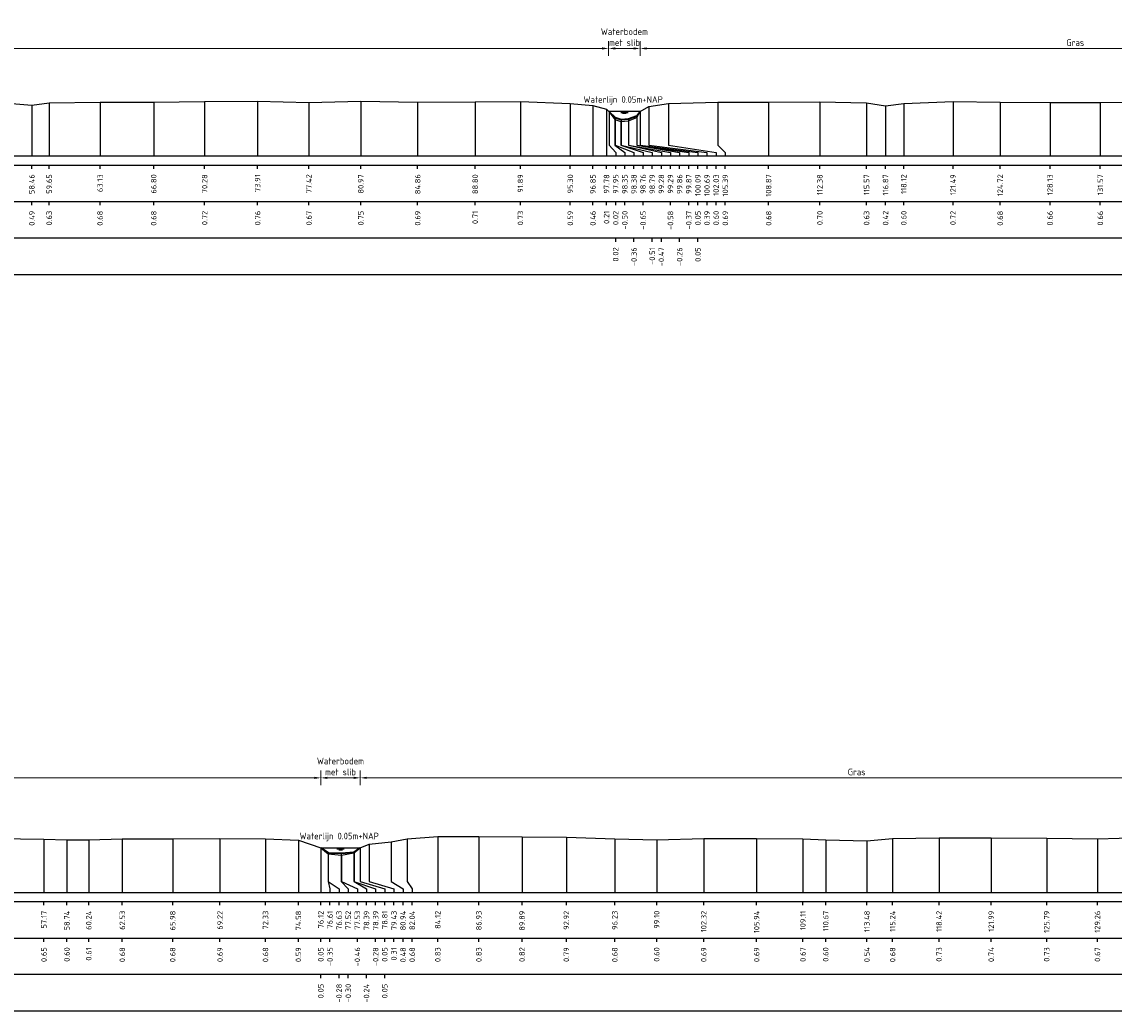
# Model space of a CAD drawing. Header units: metres. Extents: x 132725 to 140175, y 414354 to 417094.
# Tile 40 of 61: x 139756 to 139831, y 416912 to 416980. Entities that reach past the tile are written whole.
import ezdxf
from ezdxf.enums import TextEntityAlignment as Align

# ---------------------------------------------------------------- set-up
doc = ezdxf.new("R2010")
doc.units = ezdxf.units.M
doc.header["$PDMODE"] = 35
doc.header["$PDSIZE"] = 0.075
doc.layers.get('Defpoints').update_dxf_attribs({"true_color": 0x806000})
for name, color, linetype, lineweight in [('B-ME-GW-MAAIVELD-GD', 8, 'GW-MAAIVELD', 25), ('X-ME-AL-PROFIEL_BOVENKANT SLIB-GD', 42, 'Continuous', 35), ('X-XX-AL-DETAIL1-M', 7, 'Continuous', 18), ('X-XX-AL-NAP-T18', 7, 'Continuous', 18)]:
    doc.layers.add(name, color=color, linetype=linetype, lineweight=lineweight)
doc.layers.add('X-ME-AL-PROFIEL_WATERLIJN-GD', color=150, linetype='Continuous')
doc.layers.add('X-ME-AL-PROFIELRASTER-S', color=7, linetype='Continuous')
doc.styles.add('NLCS-ISO-ANNOTATIEF-T18', font='NLCS-ISO.ttf', dxfattribs={"height": 1.8})
doc.styles.add('NLCS-ISO-ANNOTATIVE-T18', font='NLCS-ISO.ttf', dxfattribs={"height": 1.8})
doc.linetypes.add('GW-MAAIVELD', pattern='A,12,[40,NLCS.SHX,S=1,R=0,X=0,Y=-0.5],12', length=24)
doc.dimstyles.new('NLCS-ANNOTATIEF-T18-PIJL_L2_H0', dxfattribs={"dimtxt": 2.5, "dimasz": 1.8, "dimexe": 2, "dimexo": 2, "dimgap": 0.7, "dimtad": 1, "dimzin": 0, "dimdsep": 46, "dimtxsty": 'NLCS-ISO-ANNOTATIEF-T18', "dimcen": 0, "dimdle": 2, "dimclrd": 256, "dimclre": 256, "dimclrt": 10, "dimaunit": 2, "dimadec": 0, "dimazin": 0, "dimtfac": 1, "dimtdec": 3, "dimtofl": 0, "dimtmove": 0, "dimatfit": 3, "dimfxl": 2, "dimfxlon": 1, "dimtfillclr": 256, "dimtolj": 1, "dimtzin": 0, "dimlwd": -1, "dimlwe": -1, "dimarcsym": 0})

# ---------------------------------------------------------------- blocks, each defined once
blk = doc.blocks.new('SAL-PROFIELRASTER_BALK_EIND1-D')
at = {"color": 0, "linetype": 'ByBlock', "lineweight": -2, "flags": 128}
for points in [[(0, 0), (1, 0)], [(0, -2.5), (1, -2.5)], [(0, -12.5), (1, -12.5)]]:
    blk.add_lwpolyline(points, dxfattribs=at)
blk = doc.blocks.new('SAL-PROFIELRASTER_BALK_EIND2-D')
at = {"color": 0, "linetype": 'ByBlock', "lineweight": -2}
blk.add_line((1, -12.5), (0, -12.5), dxfattribs=at)
blk = doc.blocks.new('SAL-PROFIELRASTER_BALK_DATA-D')
at = {"color": 0, "linetype": 'ByBlock', "lineweight": -2}
blk.add_lwpolyline([(0, -3.5), (0, -2.5)], dxfattribs=at)
at = {"color": 0, "linetype": 'ByBlock', "lineweight": -2, "style": 'NLCS-ISO-ANNOTATIVE-T18'}
blk.add_attdef('GETAL', text='', height=1.5, rotation=90, dxfattribs=at).set_placement((0.75, -5), align=Align.RIGHT)
blk = doc.blocks.new('SAL-PROFIELRASTER_AANHAAL-D')
at = {"color": 9, "linetype": 'ByBlock', "lineweight": -2, "flags": 128}
blk.add_lwpolyline([(0, 1), (0, 0)], dxfattribs=at)
blk = doc.blocks.new('SAL-PROFIELRASTER_AANHAAL_STAGGER-D')
at = {"color": 9, "linetype": 'ByBlock', "lineweight": -2, "flags": 128}
for points in [[(0, 0), (0, -0.25)], [(0, -0.25), (1, -0.75)], [(1, -0.75), (1, -1)]]:
    blk.add_lwpolyline(points, dxfattribs=at)
blk = doc.blocks.new('*D67')
at = {"layer": 'Defpoints', "color": 0, "transparency": 16777216}
for p in [(139796.637, 416977.914), (139796.637, 416973.598), (139798.798, 416973.598)]:
    blk.add_point(p, dxfattribs=at)
at = {"layer": 'X-XX-AL-DETAIL1-M', "transparency": 16777216}
for p, q in [((139796.637, 416977.414), (139796.637, 416978.414)), ((139798.348, 416977.914), (139797.087, 416977.914)), ((139798.798, 416977.414), (139798.798, 416978.414))]:
    blk.add_line(p, q, dxfattribs=at)
for points in [[(139797.087, 416977.989), (139797.087, 416977.839), (139796.637, 416977.914)], [(139798.348, 416977.989), (139798.348, 416977.839), (139798.798, 416977.914)]]:
    blk.add_solid(points, dxfattribs=at)
at = {"layer": 'X-XX-AL-DETAIL1-M', "color": 10, "transparency": 16777216, "insert": (139797.718, 416978.689), "char_height": 0.45, "attachment_point": 5, "style": 'NLCS-ISO-ANNOTATIEF-T18'}
blk.add_mtext('\\A1;Waterbodem\\Pmet slib', dxfattribs=at)
blk = doc.blocks.new('*D75')
at = {"layer": 'Defpoints', "color": 0, "transparency": 16777216}
for p in [(139798.798, 416977.914), (139798.798, 416973.598), (139858.334, 416973.568)]:
    blk.add_point(p, dxfattribs=at)
at = {"layer": 'X-XX-AL-DETAIL1-M', "transparency": 16777216}
for p, q in [((139798.798, 416977.414), (139798.798, 416978.414)), ((139857.884, 416977.914), (139799.248, 416977.914)), ((139858.334, 416977.414), (139858.334, 416978.414))]:
    blk.add_line(p, q, dxfattribs=at)
for points in [[(139799.248, 416977.989), (139799.248, 416977.839), (139798.798, 416977.914)], [(139857.884, 416977.989), (139857.884, 416977.839), (139858.334, 416977.914)]]:
    blk.add_solid(points, dxfattribs=at)
at = {"layer": 'X-XX-AL-DETAIL1-M', "color": 10, "transparency": 16777216, "insert": (139828.566, 416978.314), "char_height": 0.45, "attachment_point": 5, "style": 'NLCS-ISO-ANNOTATIEF-T18'}
blk.add_mtext('\\A1;Gras', dxfattribs=at)
blk = doc.blocks.new('*D76')
at = {"layer": 'Defpoints', "color": 0, "transparency": 16777216}
for p in [(139706.873, 416977.914), (139706.873, 416973.595), (139796.637, 416973.598)]:
    blk.add_point(p, dxfattribs=at)
at = {"layer": 'X-XX-AL-DETAIL1-M', "transparency": 16777216}
for p, q in [((139706.873, 416977.414), (139706.873, 416978.414)), ((139796.187, 416977.914), (139707.323, 416977.914)), ((139796.637, 416977.414), (139796.637, 416978.414))]:
    blk.add_line(p, q, dxfattribs=at)
for points in [[(139707.323, 416977.989), (139707.323, 416977.839), (139706.873, 416977.914)], [(139796.187, 416977.989), (139796.187, 416977.839), (139796.637, 416977.914)]]:
    blk.add_solid(points, dxfattribs=at)
at = {"layer": 'X-XX-AL-DETAIL1-M', "color": 10, "transparency": 16777216, "insert": (139751.755, 416978.314), "char_height": 0.45, "attachment_point": 5, "style": 'NLCS-ISO-ANNOTATIEF-T18'}
blk.add_mtext('\\A1;Gras', dxfattribs=at)
blk = doc.blocks.new('*D82')
at = {"layer": 'Defpoints', "color": 0, "transparency": 16777216}
for p in [(139776.943, 416927.988), (139776.943, 416923.187), (139779.637, 416923.19)]:
    blk.add_point(p, dxfattribs=at)
at = {"layer": 'X-XX-AL-DETAIL1-M', "transparency": 16777216}
for p, q in [((139776.943, 416927.488), (139776.943, 416928.488)), ((139779.637, 416927.488), (139779.637, 416928.488)), ((139779.187, 416927.988), (139777.393, 416927.988))]:
    blk.add_line(p, q, dxfattribs=at)
for points in [[(139777.393, 416928.063), (139777.393, 416927.913), (139776.943, 416927.988)], [(139779.187, 416928.063), (139779.187, 416927.913), (139779.637, 416927.988)]]:
    blk.add_solid(points, dxfattribs=at)
at = {"layer": 'X-XX-AL-DETAIL1-M', "color": 10, "transparency": 16777216, "insert": (139778.29, 416928.763), "char_height": 0.45, "attachment_point": 5, "style": 'NLCS-ISO-ANNOTATIEF-T18'}
blk.add_mtext('\\A1;Waterbodem\\Pmet slib', dxfattribs=at)
blk = doc.blocks.new('*D83')
at = {"layer": 'Defpoints', "color": 0, "transparency": 16777216}
for p in [(139779.637, 416927.988), (139779.637, 416923.19), (139847.574, 416923.171)]:
    blk.add_point(p, dxfattribs=at)
at = {"layer": 'X-XX-AL-DETAIL1-M', "transparency": 16777216}
for p, q in [((139779.637, 416927.488), (139779.637, 416928.488)), ((139847.574, 416927.488), (139847.574, 416928.488)), ((139847.124, 416927.988), (139780.087, 416927.988))]:
    blk.add_line(p, q, dxfattribs=at)
for points in [[(139780.087, 416928.063), (139780.087, 416927.913), (139779.637, 416927.988)], [(139847.124, 416928.063), (139847.124, 416927.913), (139847.574, 416927.988)]]:
    blk.add_solid(points, dxfattribs=at)
at = {"layer": 'X-XX-AL-DETAIL1-M', "color": 10, "transparency": 16777216, "insert": (139813.606, 416928.388), "char_height": 0.45, "attachment_point": 5, "style": 'NLCS-ISO-ANNOTATIEF-T18'}
blk.add_mtext('\\A1;Gras', dxfattribs=at)
blk = doc.blocks.new('*D84')
at = {"layer": 'Defpoints', "color": 0, "transparency": 16777216}
for p in [(139708.413, 416927.988), (139708.413, 416923.171), (139776.943, 416923.187)]:
    blk.add_point(p, dxfattribs=at)
at = {"layer": 'X-XX-AL-DETAIL1-M', "transparency": 16777216}
for p, q in [((139708.413, 416927.488), (139708.413, 416928.488)), ((139776.943, 416927.488), (139776.943, 416928.488)), ((139776.493, 416927.988), (139708.863, 416927.988))]:
    blk.add_line(p, q, dxfattribs=at)
for points in [[(139708.863, 416928.063), (139708.863, 416927.913), (139708.413, 416927.988)], [(139776.493, 416928.063), (139776.493, 416927.913), (139776.943, 416927.988)]]:
    blk.add_solid(points, dxfattribs=at)
at = {"layer": 'X-XX-AL-DETAIL1-M', "color": 10, "transparency": 16777216, "insert": (139742.699, 416928.388), "char_height": 0.45, "attachment_point": 5, "style": 'NLCS-ISO-ANNOTATIEF-T18'}
blk.add_mtext('\\A1;Gras', dxfattribs=at)

msp = doc.modelspace()

# ---------------------------------------------------------------- linework, layer by layer
at = {"layer": 'B-ME-GW-MAAIVELD-GD', "ltscale": 0.1, "flags": 128}
for points in [[(139698.709, 416974.423), (139701.393, 416974.362), (139704.144, 416974.147), (139704.675, 416974.053), (139705.327, 416973.584), (139705.412, 416973.142), (139705.875, 416972.969), (139706.498, 416972.987), (139706.873, 416973.595), (139707.693, 416974.126), (139710.878, 416974.173), (139714.036, 416974.188), (139717.092, 416974.231), (139720.67, 416974.246), (139724.386, 416974.212), (139727.542, 416974.189), (139730.439, 416974.235), (139734.149, 416974.128), (139737.308, 416974.079), (139741.373, 416974.089), (139744.759, 416974.038), (139748.399, 416974.107), (139752.084, 416974.17), (139755.801, 416974.153), (139757.169, 416974.038), (139758.356, 416974.183), (139761.836, 416974.231), (139765.507, 416974.23), (139768.992, 416974.272), (139772.617, 416974.31), (139776.129, 416974.219), (139779.679, 416974.3), (139783.569, 416974.239), (139787.505, 416974.261), (139790.6, 416974.285), (139794.012, 416974.144), (139795.559, 416974.016), (139796.493, 416973.762), (139796.663, 416973.569), (139797.061, 416973.057), (139797.467, 416972.905), (139798.003, 416972.971), (139798.575, 416973.187), (139798.798, 416973.598), (139799.395, 416973.94), (139800.742, 416974.155), (139804.102, 416974.239), (139807.582, 416974.228), (139811.088, 416974.255), (139814.283, 416974.182), (139815.584, 416973.976), (139816.832, 416974.149), (139820.203, 416974.275), (139823.428, 416974.231), (139826.838, 416974.212), (139830.278, 416974.209), (139833.697, 416974.271), (139836.798, 416974.267), (139839.995, 416974.215), (139841.137, 416973.898), (139842.209, 416974.17), (139845.149, 416974.251), (139848.456, 416974.233), (139851.132, 416974.196), (139853.649, 416974.15), (139855.8, 416973.989), (139857.986, 416973.809), (139858.334, 416973.587), (139858.716, 416973.117), (139859.236, 416973.013), (139859.76, 416973.126), (139860.028, 416973.566), (139860.556, 416973.917), (139861.406, 416974.18), (139864.477, 416974.201), (139867.796, 416974.334), (139870.388, 416974.305), (139873.687, 416974.16), (139876.332, 416974.086), (139879.408, 416974.184), (139882.599, 416974.227), (139885.508, 416974.204), (139888.003, 416974.231), (139890.521, 416974.025), (139893.516, 416974.035), (139895.84, 416974.235), (139898.914, 416974.235), (139902.13, 416974.27), (139904.447, 416974.112), (139907.546, 416974.159), (139910.479, 416974.216), (139913.66, 416974.251), (139916.298, 416974.263), (139918.459, 416974.058), (139919.375, 416973.784), (139919.659, 416973.562), (139919.984, 416973.147), (139920.495, 416973.114), (139920.973, 416973.194), (139921.258, 416973.579), (139921.514, 416973.768), (139924.353, 416973.979), (139926.275, 416974.194), (139929.14, 416974.267), (139931.887, 416974.272), (139934.255, 416974.276), (139936.193, 416974.03), (139937.679, 416973.672), (139938.713, 416973.527), (139940.208, 416973.755), (139940.989, 416973.679), (139941.287, 416973.56), (139942.431, 416973.362), (139943.032, 416972.736), (139943.729, 416972.659), (139944.261, 416972.903), (139944.992, 416973.132), (139945.397, 416973.568), (139945.883, 416974.079), (139948, 416974.527), (139951.321, 416974.561), (139954.636, 416974.777), (139957.368, 416974.996), (139960.358, 416975.268), (139963.249, 416975.502), (139966.634, 416975.731), (139969.499, 416975.786), (139972.085, 416975.686), (139974.556, 416975.522), (139976.988, 416975.308), (139979.654, 416975.099), (139982.172, 416974.919), (139985.6, 416974.766), (139988.436, 416974.544), (139991.099, 416974.533), (139993.223, 416974.434), (139995.809, 416974.626), (139998.537, 416974.684), (140001.308, 416974.878), (140004.371, 416974.923), (140007.432, 416974.905), (140010.101, 416974.86), (140013, 416974.713), (140014.046, 416974.67), (140015.122, 416974.219), (140015.727, 416974.368), (140017.091, 416974.208), (140017.851, 416974.051), (140018.372, 416973.533), (140019.355, 416973.112), (140020.749, 416972.663), (140021.769, 416972.463), (140022.119, 416972.113)], [(139700.824, 416924.023), (139703.72, 416923.864), (139704.809, 416923.758), (139705.048, 416923.562), (139705.417, 416923.184), (139706.119, 416922.581), (139706.972, 416922.691), (139707.905, 416922.793), (139708.413, 416923.171), (139709.319, 416923.738), (139710.113, 416923.894), (139713.477, 416923.886), (139716.737, 416923.834), (139719.894, 416923.801), (139723.213, 416923.832), (139726.292, 416923.836), (139729.366, 416923.842), (139732.087, 416923.822), (139735.366, 416923.858), (139738.325, 416923.867), (139741.653, 416923.795), (139744.721, 416923.821), (139748.219, 416923.812), (139751.297, 416923.81), (139754.769, 416923.839), (139757.993, 416923.796), (139759.567, 416923.743), (139761.064, 416923.752), (139763.359, 416923.823), (139766.805, 416923.821), (139770.042, 416923.829), (139773.156, 416923.82), (139775.409, 416923.731), (139776.943, 416923.187), (139777.437, 416922.793), (139778.357, 416922.684), (139779.211, 416922.862), (139779.637, 416923.19), (139780.25, 416923.452), (139781.765, 416923.618), (139782.86, 416923.817), (139784.946, 416923.967), (139787.754, 416923.973), (139790.711, 416923.957), (139793.742, 416923.927), (139797.057, 416923.818), (139799.926, 416923.743), (139803.143, 416923.827), (139806.763, 416923.834), (139809.93, 416923.813), (139811.491, 416923.741), (139814.309, 416923.678), (139816.067, 416923.825), (139819.246, 416923.871), (139822.814, 416923.882), (139826.612, 416923.867), (139830.085, 416923.812), (139833.044, 416923.91), (139836.765, 416923.805), (139840.079, 416923.818), (139843.173, 416923.774), (139846.477, 416923.539), (139847.574, 416923.171), (139847.841, 416922.727), (139848.413, 416922.594), (139848.943, 416922.608), (139849.451, 416923.168), (139851.12, 416923.663), (139852.711, 416923.867), (139855.244, 416923.827), (139857.956, 416923.832), (139860.965, 416923.87), (139864.23, 416923.926), (139867.673, 416923.845), (139869.915, 416923.6), (139871.324, 416923.621), (139874.05, 416923.811), (139877.519, 416923.799), (139880.909, 416923.859), (139883.976, 416923.915), (139887.376, 416923.876), (139890.678, 416923.767), (139893.909, 416923.717), (139897.127, 416923.801), (139900.186, 416923.653), (139903.607, 416923.657), (139906.731, 416923.693), (139910.075, 416923.665), (139913.469, 416923.816), (139917.03, 416923.828), (139920.411, 416923.81), (139923.657, 416923.814), (139926.596, 416923.836), (139929.829, 416923.786), (139932.757, 416923.464), (139933.274, 416923.198), (139933.574, 416922.618), (139934.311, 416922.31), (139935.154, 416922.251), (139935.929, 416922.343), (139936.83, 416922.649), (139937.446, 416922.944), (139937.691, 416923.194), (139938.383, 416924.065), (139940.126, 416924.32), (139942.806, 416924.409), (139945.78, 416924.524), (139948.743, 416924.749), (139951.637, 416924.953), (139954.351, 416925.181), (139957.42, 416925.409), (139960.579, 416925.431), (139963.76, 416925.279), (139967.472, 416925.028), (139971.274, 416924.818), (139974.442, 416924.718), (139977.561, 416924.553), (139980.829, 416924.438), (139984.067, 416924.394), (139987.841, 416924.368), (139991.002, 416924.335), (139994.074, 416924.29), (139997.144, 416924.25), (140000.249, 416924.205), (140001.88, 416924.252), (140002.728, 416924.236), (140003.914, 416924.052), (140005.832, 416923.539), (140006.764, 416923.302), (140008.466, 416922.636), (140010.454, 416922.372), (140012.344, 416922.022), (140013.594, 416921.672)]]:
    msp.add_lwpolyline(points, dxfattribs=at)
at = {"layer": 'X-ME-AL-PROFIEL_BOVENKANT SLIB-GD'}
for points in [[(139796.663, 416973.569), (139797.087, 416973.192), (139797.499, 416973.041), (139797.987, 416973.088), (139798.573, 416973.293), (139798.798, 416973.598)], [(139776.943, 416923.187), (139777.456, 416922.865), (139778.342, 416922.84), (139779.219, 416922.903), (139779.637, 416923.19)]]:
    msp.add_lwpolyline(points, dxfattribs=at)
at = {"layer": 'X-ME-AL-PROFIEL_WATERLIJN-GD'}
for points in [[(139798.798, 416973.598), (139796.637, 416973.598)], [(139797.468, 416973.536), (139797.968, 416973.536)], [(139797.593, 416973.477), (139797.843, 416973.477)], [(139776.943, 416923.187), (139779.637, 416923.19)], [(139778.04, 416923.127), (139778.54, 416923.127)], [(139778.165, 416923.067), (139778.415, 416923.067)]]:
    msp.add_lwpolyline(points, dxfattribs=at)

# ---------------------------------------------------------------- block references
at = {"layer": 'X-ME-AL-PROFIELRASTER-S'}
for p, yscale in [((139757.169, 416970.553), 3.485), ((139758.356, 416970.553), 3.63), ((139761.836, 416970.553), 3.678), ((139765.507, 416970.553), 3.677), ((139768.992, 416970.553), 3.719), ((139772.617, 416970.553), 3.757), ((139776.129, 416970.553), 3.666), ((139779.679, 416970.553), 3.747), ((139783.569, 416970.553), 3.686), ((139787.505, 416970.553), 3.708), ((139790.6, 416970.553), 3.732), ((139794.012, 416970.553), 3.591), ((139795.559, 416970.553), 3.463), ((139800.742, 416971.553), 2.602), ((139804.102, 416971.553), 2.686), ((139807.582, 416970.553), 3.675), ((139811.088, 416970.553), 3.702), ((139814.283, 416970.553), 3.629), ((139815.584, 416970.553), 3.423), ((139816.832, 416970.553), 3.596), ((139820.203, 416970.553), 3.722), ((139823.428, 416970.553), 3.678), ((139826.838, 416970.553), 3.659), ((139830.278, 416970.553), 3.656), ((139796.493, 416970.553), 3.209), ((139796.663, 416971.553), 2.016), ((139796.663, 416971.553), 2.016), ((139796.663, 416971.553), 2.016), ((139796.663, 416971.553), 2.016), ((139798.573, 416971.553), 1.74), ((139798.798, 416971.553), 2.045), ((139798.798, 416971.553), 2.045), ((139798.798, 416971.553), 2.045), ((139798.798, 416971.553), 2.045), ((139799.395, 416971.553), 2.387), ((139797.061, 416971.553), 1.504), ((139797.087, 416971.553), 1.639), ((139797.467, 416971.553), 1.352), ((139797.499, 416971.553), 1.488), ((139797.987, 416971.553), 1.535), ((139798.003, 416971.553), 1.418), ((139798.575, 416971.553), 1.634), ((139784.946, 416920.142), 3.825), ((139787.754, 416920.142), 3.831), ((139790.711, 416920.142), 3.815), ((139793.742, 416920.142), 3.785), ((139757.993, 416920.142), 3.654), ((139759.567, 416920.142), 3.601), ((139761.064, 416920.142), 3.61), ((139763.359, 416920.142), 3.681), ((139766.805, 416920.142), 3.679), ((139770.042, 416920.142), 3.687), ((139773.156, 416920.142), 3.678), ((139775.409, 416920.142), 3.589), ((139776.943, 416920.142), 3.045), ((139776.943, 416920.142), 3.045), ((139776.943, 416920.142), 3.045), ((139776.943, 416920.142), 3.045), ((139779.637, 416921.142), 2.048), ((139779.637, 416921.142), 2.048), ((139779.637, 416921.142), 2.048), ((139779.637, 416921.142), 2.048), ((139780.25, 416921.142), 2.31), ((139781.765, 416921.142), 2.476), ((139782.86, 416921.142), 2.675), ((139797.057, 416920.142), 3.676), ((139799.926, 416920.142), 3.601), ((139803.143, 416920.142), 3.685), ((139806.763, 416920.142), 3.692), ((139809.93, 416920.142), 3.671), ((139811.491, 416920.142), 3.599), ((139814.309, 416920.142), 3.536), ((139816.067, 416920.142), 3.683), ((139819.246, 416920.142), 3.729), ((139822.814, 416920.142), 3.74), ((139826.612, 416920.142), 3.725), ((139830.085, 416920.142), 3.67), ((139777.437, 416921.142), 1.651), ((139777.456, 416921.142), 1.723), ((139778.342, 416921.142), 1.698), ((139778.357, 416921.142), 1.542), ((139779.211, 416921.142), 1.72), ((139779.219, 416921.142), 1.761)]:
    msp.add_blockref('SAL-PROFIELRASTER_AANHAAL-D', p, dxfattribs=dict(at, yscale=yscale))
for p, xscale, zscale in [((139796.663, 416971.553), 0.4546820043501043, 0.4546820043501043), ((139796.663, 416971.553), 0.4546820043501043, 0.4546820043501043), ((139796.663, 416971.553), 0.4546820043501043, 0.4546820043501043), ((139796.663, 416971.553), 0.4546820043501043, 0.4546820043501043), ((139797.061, 416971.553), 0.681728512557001, 0.681728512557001), ((139797.087, 416971.553), 1.280767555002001, 1.280767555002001), ((139797.467, 416971.553), 1.526018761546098, 1.526018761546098), ((139797.499, 416971.553), 2.118173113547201, 2.118173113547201), ((139797.987, 416971.553), 2.2555086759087, 2.2555086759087), ((139798.003, 416971.553), 2.864436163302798, 2.864436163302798), ((139798.573, 416971.553), 2.919264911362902, 2.919264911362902), ((139798.575, 416971.553), 3.542407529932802, 3.542407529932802), ((139798.798, 416971.553), 3.944280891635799, 3.944280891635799), ((139798.798, 416971.553), 3.944280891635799, 3.944280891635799), ((139798.798, 416971.553), 3.944280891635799, 3.944280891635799), ((139798.798, 416971.553), 3.944280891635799, 3.944280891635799), ((139799.395, 416971.553), 3.97204946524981, 3.97204946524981), ((139800.742, 416971.553), 3.250328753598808, 3.250328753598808), ((139804.102, 416971.553), 0.5152290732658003, 0.5152290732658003), ((139777.437, 416921.142), 0.1315075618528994, 0.1315075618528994), ((139777.456, 416921.142), 0.737403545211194, 0.737403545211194), ((139778.342, 416921.142), 0.4758611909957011, 0.4758611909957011), ((139778.357, 416921.142), 1.086169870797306, 1.086169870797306), ((139779.211, 416921.142), 1.4823702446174, 1.4823702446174), ((139779.219, 416921.142), 0.849196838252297, 0.849196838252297), ((139779.637, 416921.142), 1.680539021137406, 1.680539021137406), ((139779.637, 416921.142), 1.680539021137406, 1.680539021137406), ((139779.637, 416921.142), 1.680539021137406, 1.680539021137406), ((139779.637, 416921.142), 1.680539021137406, 1.680539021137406), ((139780.25, 416921.142), 1.692972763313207, 1.692972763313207), ((139781.765, 416921.142), 0.803471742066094, 0.803471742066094), ((139782.86, 416921.142), 0.3327777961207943, 0.3327777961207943)]:
    msp.add_blockref('SAL-PROFIELRASTER_AANHAAL_STAGGER-D', p, dxfattribs=dict(at, xscale=xscale, zscale=zscale))
at = {"layer": 'X-ME-AL-PROFIELRASTER-S', "yscale": 0.25}
for name, p, xscale, zscale in [('SAL-PROFIELRASTER_BALK_EIND1-D', (139698.709, 416970.553), 324, 321.2711331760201), ('SAL-PROFIELRASTER_BALK_EIND2-D', (139698.709, 416968.053), 324, 321.2711331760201), ('SAL-PROFIELRASTER_BALK_EIND2-D', (139698.709, 416965.553), 324, 321.2711331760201), ('SAL-PROFIELRASTER_BALK_EIND1-D', (139700.824, 416920.142), 313.5, 308.2663785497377), ('SAL-PROFIELRASTER_BALK_EIND2-D', (139700.824, 416917.642), 313.5, 308.2663785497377), ('SAL-PROFIELRASTER_BALK_EIND2-D', (139700.824, 416915.142), 313.5, 308.2663785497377)]:
    msp.add_blockref(name, p, dxfattribs=dict(at, xscale=xscale, zscale=zscale))
at = {"layer": 'X-ME-AL-PROFIELRASTER-S', "xscale": 0.25, "yscale": 0.25, "zscale": 0.25}
for p, values in [((139757.169, 416970.553), {'GETAL': '58.46'}), ((139758.356, 416970.553), {'GETAL': '59.65'}), ((139761.836, 416970.553), {'GETAL': '63.13'}), ((139765.507, 416970.553), {'GETAL': '66.80'}), ((139768.992, 416970.553), {'GETAL': '70.28'}), ((139772.617, 416970.553), {'GETAL': '73.91'}), ((139776.129, 416970.553), {'GETAL': '77.42'}), ((139779.679, 416970.553), {'GETAL': '80.97'}), ((139783.569, 416970.553), {'GETAL': '84.86'}), ((139787.505, 416970.553), {'GETAL': '88.80'}), ((139790.6, 416970.553), {'GETAL': '91.89'}), ((139794.012, 416970.553), {'GETAL': '95.30'}), ((139795.559, 416970.553), {'GETAL': '96.85'}), ((139796.493, 416970.553), {'GETAL': '97.78'}), ((139797.118, 416970.553), {'GETAL': '97.95'}), ((139797.118, 416970.553), {'GETAL': '97.95'}), ((139797.118, 416970.553), {'GETAL': '97.95'}), ((139797.118, 416970.553), {'GETAL': '97.95'}), ((139797.743, 416970.553), {'GETAL': '98.35'}), ((139798.368, 416970.553), {'GETAL': '98.38'}), ((139798.993, 416970.553), {'GETAL': '98.76'}), ((139799.618, 416970.553), {'GETAL': '98.79'}), ((139800.243, 416970.553), {'GETAL': '99.28'}), ((139800.868, 416970.553), {'GETAL': '99.29'}), ((139801.493, 416970.553), {'GETAL': '99.86'}), ((139802.118, 416970.553), {'GETAL': '99.87'}), ((139802.743, 416970.553), {'GETAL': '100.09'}), ((139802.743, 416970.553), {'GETAL': '100.09'}), ((139802.743, 416970.553), {'GETAL': '100.09'}), ((139802.743, 416970.553), {'GETAL': '100.09'}), ((139803.368, 416970.553), {'GETAL': '100.69'}), ((139803.993, 416970.553), {'GETAL': '102.03'}), ((139804.618, 416970.553), {'GETAL': '105.39'}), ((139807.582, 416970.553), {'GETAL': '108.87'}), ((139811.088, 416970.553), {'GETAL': '112.38'}), ((139814.283, 416970.553), {'GETAL': '115.57'}), ((139815.584, 416970.553), {'GETAL': '116.87'}), ((139816.832, 416970.553), {'GETAL': '118.12'}), ((139820.203, 416970.553), {'GETAL': '121.49'}), ((139823.428, 416970.553), {'GETAL': '124.72'}), ((139826.838, 416970.553), {'GETAL': '128.13'}), ((139830.278, 416970.553), {'GETAL': '131.57'}), ((139757.169, 416968.053), {'GETAL': '0.49'}), ((139758.356, 416968.053), {'GETAL': '0.63'}), ((139761.836, 416968.053), {'GETAL': '0.68'}), ((139765.507, 416968.053), {'GETAL': '0.68'}), ((139768.992, 416968.053), {'GETAL': '0.72'}), ((139772.617, 416968.053), {'GETAL': '0.76'}), ((139776.129, 416968.053), {'GETAL': '0.67'}), ((139779.679, 416968.053), {'GETAL': '0.75'}), ((139783.569, 416968.053), {'GETAL': '0.69'}), ((139787.505, 416968.053), {'GETAL': '0.71'}), ((139790.6, 416968.053), {'GETAL': '0.73'}), ((139794.012, 416968.053), {'GETAL': '0.59'}), ((139795.559, 416968.053), {'GETAL': '0.46'}), ((139796.493, 416968.053), {'GETAL': '0.21'}), ((139797.118, 416968.053), {'GETAL': '0.02'}), ((139797.743, 416968.053), {'GETAL': '-0.50'}), ((139798.993, 416968.053), {'GETAL': '-0.65'}), ((139800.868, 416968.053), {'GETAL': '-0.58'}), ((139802.118, 416968.053), {'GETAL': '-0.37'}), ((139802.743, 416968.053), {'GETAL': '0.05'}), ((139803.368, 416968.053), {'GETAL': '0.39'}), ((139803.993, 416968.053), {'GETAL': '0.60'}), ((139804.618, 416968.053), {'GETAL': '0.69'}), ((139807.582, 416968.053), {'GETAL': '0.68'}), ((139811.088, 416968.053), {'GETAL': '0.70'}), ((139814.283, 416968.053), {'GETAL': '0.63'}), ((139815.584, 416968.053), {'GETAL': '0.42'}), ((139816.832, 416968.053), {'GETAL': '0.60'}), ((139820.203, 416968.053), {'GETAL': '0.72'}), ((139823.428, 416968.053), {'GETAL': '0.68'}), ((139826.838, 416968.053), {'GETAL': '0.66'}), ((139830.278, 416968.053), {'GETAL': '0.66'}), ((139797.118, 416965.553), {'GETAL': '0.02'}), ((139798.368, 416965.553), {'GETAL': '-0.36'}), ((139799.618, 416965.553), {'GETAL': '-0.51'}), ((139800.243, 416965.553), {'GETAL': '-0.47'}), ((139801.493, 416965.553), {'GETAL': '-0.26'}), ((139802.743, 416965.553), {'GETAL': '0.05'}), ((139757.993, 416920.142), {'GETAL': '57.17'}), ((139759.567, 416920.142), {'GETAL': '58.74'}), ((139761.064, 416920.142), {'GETAL': '60.24'}), ((139763.359, 416920.142), {'GETAL': '62.53'}), ((139766.805, 416920.142), {'GETAL': '65.98'}), ((139770.042, 416920.142), {'GETAL': '69.22'}), ((139773.156, 416920.142), {'GETAL': '72.33'}), ((139775.409, 416920.142), {'GETAL': '74.58'}), ((139776.943, 416920.142), {'GETAL': '76.12'}), ((139776.943, 416920.142), {'GETAL': '76.12'}), ((139776.943, 416920.142), {'GETAL': '76.12'}), ((139776.943, 416920.142), {'GETAL': '76.12'}), ((139777.568, 416920.142), {'GETAL': '76.61'}), ((139778.193, 416920.142), {'GETAL': '76.63'}), ((139778.818, 416920.142), {'GETAL': '77.52'}), ((139779.443, 416920.142), {'GETAL': '77.53'}), ((139780.068, 416920.142), {'GETAL': '78.39'}), ((139780.693, 416920.142), {'GETAL': '78.39'}), ((139781.318, 416920.142), {'GETAL': '78.81'}), ((139781.318, 416920.142), {'GETAL': '78.81'}), ((139781.318, 416920.142), {'GETAL': '78.81'}), ((139781.318, 416920.142), {'GETAL': '78.81'}), ((139781.943, 416920.142), {'GETAL': '79.43'}), ((139782.568, 416920.142), {'GETAL': '80.94'}), ((139783.193, 416920.142), {'GETAL': '82.04'}), ((139784.946, 416920.142), {'GETAL': '84.12'}), ((139787.754, 416920.142), {'GETAL': '86.93'}), ((139790.711, 416920.142), {'GETAL': '89.89'}), ((139793.742, 416920.142), {'GETAL': '92.92'}), ((139797.057, 416920.142), {'GETAL': '96.23'}), ((139799.926, 416920.142), {'GETAL': '99.10'}), ((139803.143, 416920.142), {'GETAL': '102.32'}), ((139806.763, 416920.142), {'GETAL': '105.94'}), ((139809.93, 416920.142), {'GETAL': '109.11'}), ((139811.491, 416920.142), {'GETAL': '110.67'}), ((139814.309, 416920.142), {'GETAL': '113.48'}), ((139816.067, 416920.142), {'GETAL': '115.24'}), ((139819.246, 416920.142), {'GETAL': '118.42'}), ((139822.814, 416920.142), {'GETAL': '121.99'}), ((139826.612, 416920.142), {'GETAL': '125.79'}), ((139830.085, 416920.142), {'GETAL': '129.26'}), ((139757.993, 416917.642), {'GETAL': '0.65'}), ((139759.567, 416917.642), {'GETAL': '0.60'}), ((139761.064, 416917.642), {'GETAL': '0.61'}), ((139763.359, 416917.642), {'GETAL': '0.68'}), ((139766.805, 416917.642), {'GETAL': '0.68'}), ((139770.042, 416917.642), {'GETAL': '0.69'}), ((139773.156, 416917.642), {'GETAL': '0.68'}), ((139775.409, 416917.642), {'GETAL': '0.59'}), ((139776.943, 416917.642), {'GETAL': '0.05'}), ((139777.568, 416917.642), {'GETAL': '-0.35'}), ((139779.443, 416917.642), {'GETAL': '-0.46'}), ((139780.693, 416917.642), {'GETAL': '-0.28'}), ((139781.318, 416917.642), {'GETAL': '0.05'}), ((139781.943, 416917.642), {'GETAL': '0.31'}), ((139782.568, 416917.642), {'GETAL': '0.48'}), ((139783.193, 416917.642), {'GETAL': '0.68'}), ((139784.946, 416917.642), {'GETAL': '0.83'}), ((139787.754, 416917.642), {'GETAL': '0.83'}), ((139790.711, 416917.642), {'GETAL': '0.82'}), ((139793.742, 416917.642), {'GETAL': '0.79'}), ((139797.057, 416917.642), {'GETAL': '0.68'}), ((139799.926, 416917.642), {'GETAL': '0.60'}), ((139803.143, 416917.642), {'GETAL': '0.69'}), ((139806.763, 416917.642), {'GETAL': '0.69'}), ((139809.93, 416917.642), {'GETAL': '0.67'}), ((139811.491, 416917.642), {'GETAL': '0.60'}), ((139814.309, 416917.642), {'GETAL': '0.54'}), ((139816.067, 416917.642), {'GETAL': '0.68'}), ((139819.246, 416917.642), {'GETAL': '0.73'}), ((139822.814, 416917.642), {'GETAL': '0.74'}), ((139826.612, 416917.642), {'GETAL': '0.73'}), ((139830.085, 416917.642), {'GETAL': '0.67'}), ((139776.943, 416915.142), {'GETAL': '0.05'}), ((139778.193, 416915.142), {'GETAL': '-0.28'}), ((139778.818, 416915.142), {'GETAL': '-0.30'}), ((139780.068, 416915.142), {'GETAL': '-0.24'}), ((139781.318, 416915.142), {'GETAL': '0.05'})]:
    msp.add_blockref('SAL-PROFIELRASTER_BALK_DATA-D', p, dxfattribs=at).add_auto_attribs(values)

# ---------------------------------------------------------------- texts
at = {"layer": 'X-XX-AL-NAP-T18', "color": 10, "char_height": 0.45, "width": 15.43377, "attachment_point": 7, "style": 'NLCS-ISO-ANNOTATIEF-T18'}
for insert in [(139794.918, 416974.06), (139775.49, 416923.643)]:
    msp.add_mtext('Waterlijn 0.05m+NAP', dxfattribs=dict(at, insert=insert))

# ---------------------------------------------------------------- dimensions: what is measured, and where the dimension line sits
at = {"layer": 'X-XX-AL-DETAIL1-M'}
for base, p1, p2, text, picture, middle in [((139796.637, 416977.914), (139798.798, 416973.598), (139796.637, 416973.598), 'Waterbodem\\Pmet slib', '*D67', (139797.718, 416977.914)), ((139706.873, 416977.914), (139796.637, 416973.598), (139706.873, 416973.595), 'Gras', '*D76', (139751.755, 416977.914)), ((139798.798, 416977.914), (139858.334, 416973.568), (139798.798, 416973.598), 'Gras', '*D75', (139828.566, 416977.914)), ((139776.943, 416927.988), (139779.637, 416923.19), (139776.943, 416923.187), 'Waterbodem\\Pmet slib', '*D82', (139778.29, 416927.988)), ((139708.413, 416927.988), (139776.943, 416923.187), (139708.413, 416923.171), 'Gras', '*D84', (139742.699, 416927.988)), ((139779.637, 416927.988), (139847.574, 416923.171), (139779.637, 416923.19), 'Gras', '*D83', (139813.606, 416927.988))]:
    dim = msp.add_linear_dim(base=base, p1=p1, p2=p2, text=text, dimstyle='NLCS-ANNOTATIEF-T18-PIJL_L2_H0', dxfattribs=at)
    dim.commit()
    dim.dimension.update_dxf_attribs({"geometry": picture, "text_midpoint": middle, "dimtype": 160})

doc.saveas('drawing.dxf')
